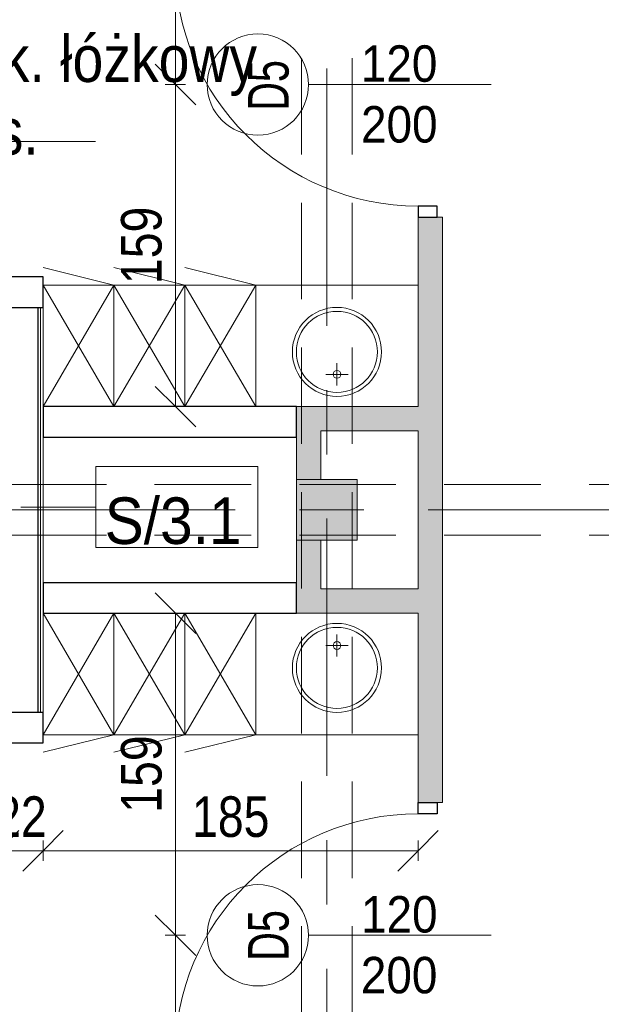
# Model space of a CAD drawing. Header units: centimetres. Extents: x -1631 to 21770, y -8842 to 3590.
# Tile 10 of 133: x -764 to -477, y 644 to 1130. Entities that reach past the tile are written whole.
import ezdxf

# ---------------------------------------------------------------- set-up
doc = ezdxf.new("R2010")
doc.units = ezdxf.units.CM
for name, pattern in [('Dash', [60, 30, -30]), ('Oś', [222.25, 127, -31.75, 31.75, -31.75]), ('Ukryte', [71.438, 47.625, -23.813])]:
    doc.linetypes.add(name, pattern=pattern)
for name, color, linetype, lineweight in [('A-ANNO-DIMS', 211, 'Continuous', 13), ('A-ANNO-DIMS-100', 211, 'Continuous', 13), ('A-ANNO-NOTE', 131, 'Continuous', 9), ('A-AREA-IDEN', 2, 'Continuous', 13), ('A-DETL', 90, 'Continuous', 9), ('A-DETL-GENF', 92, 'Continuous', 9), ('A-DETL-HDLN', 90, 'Ukryte', 9), ('A-DETL-MEDM', 33, 'Continuous', 13), ('A-DOOR', 31, 'Continuous', 13), ('A-WALL', 113, 'Continuous', 13), ('A-WALL-FNSH', 113, 'Continuous', 13), ('A-WALL-IDEN', 211, 'Continuous', 13), ('A-WALL-PATT', 111, 'Continuous', 13), ('I-FURN', 30, 'Continuous', 9), ('P-SANR-FIXT', 6, 'Continuous', 9), ('S-COLS', 52, 'Continuous', 13), ('S-GRID', 1, 'Continuous', 13)]:
    doc.layers.add(name, color=color, linetype=linetype, lineweight=lineweight)
doc.styles.add('Arial', font='arial.ttf', dxfattribs={"width": 0.9, "height": 18})
doc.styles.add('Arial Narrow_5', font='ARIALN.TTF', dxfattribs={"height": 20})
doc.styles.add('Arial_1', font='arial.ttf', dxfattribs={"width": 0.7, "height": 20})
doc.styles.add('Arial_11', font='arial.ttf', dxfattribs={"width": 0.85, "height": 23})
doc.styles.add('Arial_12', font='arial.ttf', dxfattribs={"width": 0.9, "height": 23})
doc.dimstyles.new('Diagonal_1_100__0__wewnętrzne', dxfattribs={"dimscale": 30.48, "dimtxt": 20.468619, "dimasz": 0.656168, "dimexe": 0.164042, "dimexo": 0.0625, "dimgap": 0.032808, "dimtad": 1, "dimdec": 0, "dimdsep": 46, "dimtxsty": 'Arial Narrow_5', "dimblk1": 'OBLIQUE', "dimblk2": 'OBLIQUE', "dimsah": 1, "dimcen": 0.09, "dimazin": 0, "dimtfac": 1, "dimtdec": 4, "dimtix": 1, "dimtmove": 0, "dimatfit": 3, "dimfxl": 0, "dimtvp": 1, "dimtolj": 1, "dimtzin": 0, "dimarcsym": 0})

# ---------------------------------------------------------------- blocks, each defined once
blk = doc.blocks.new('M_Concrete-Square-Column - 300 x 300mm-1795930-6_piętro IV __13_80 m_ - stan projektowany')
at = {"layer": 'S-COLS', "lineweight": 9}
blk.add_hatch(color=254, dxfattribs=at).paths.add_polyline_path([(15, -15), (15, 15), (-15, 15), (-15, -15)], flags=0)
for p, q in [((15, 15), (-15, 15)), ((-15, 15), (-15, -15)), ((15, -15), (15, 15)), ((-15, -15), (15, -15))]:
    blk.add_line(p, q, dxfattribs=at)
blk = doc.blocks.new('Blat - Blat-V3-6_piętro IV __13_80 m_ - stan projektowany')
at = {"layer": 'I-FURN'}
for p, q in [((0, 60), (0, 0)), ((80, 60), (0, 60))]:
    blk.add_line(p, q, dxfattribs=at)
blk = doc.blocks.new('Blat - Blat-1345692-6_piętro IV __13_80 m_ - stan projektowany')
at = {"layer": 'I-FURN'}
for p, q in [((0, -60), (0, 0)), ((80, -60), (0, -60))]:
    blk.add_line(p, q, dxfattribs=at)
blk = doc.blocks.new('umywalka okrągła d _44cm stal nierdzewna - Type 1-2178342-6_piętro IV __13_80 m_ - stan projektowany')
at = {"layer": 'P-SANR-FIXT'}
for p, q in [((12.5, 16.43), (12.5, 27.43)), ((7, 21.93), (18, 21.93))]:
    blk.add_line(p, q, dxfattribs=at)
for centre, radius in [((12.5, 33), 22), ((12.5, 33), 20), ((12.5, 21.93), 1.9)]:
    blk.add_circle(centre, radius, dxfattribs=at)
blk = doc.blocks.new('umywalka okrągła d _44cm stal nierdzewna - Type 1-2356172-6_piętro IV __13_80 m_ - stan projektowany')
at = {"layer": 'P-SANR-FIXT'}
for p, q in [((12.5, -16.43), (12.5, -27.43)), ((7, -21.93), (18, -21.93))]:
    blk.add_line(p, q, dxfattribs=at)
for centre, radius in [((12.5, -33), 22), ((12.5, -33), 20), ((12.5, -21.93), 1.9)]:
    blk.add_circle(centre, radius, dxfattribs=at)
blk = doc.blocks.new('szafki szatniowe - szafki bez siedziska-1388164-6_piętro IV __13_80 m_ - stan projektowany')
at = {"layer": 'I-FURN'}
for p, q in [((17.5, -60), (-17.5, 0)), ((-17.5, 0), (-17.5, -60)), ((52.5, -60), (17.5, 0)), ((17.5, -60), (17.5, 0)), ((87.5, -60), (52.5, 0)), ((17.5, 0), (-17.5, -60)), ((52.5, 0), (17.5, -60)), ((17.5, 0), (17.5, -60)), ((87.5, 0), (52.5, -60)), ((52.5, 0), (52.5, -60)), ((52.5, -60), (52.5, 0)), ((-17.5, -60), (17.5, -68.63)), ((-17.5, -60), (17.5, -60)), ((17.5, -60), (52.5, -68.63)), ((17.5, -60), (52.5, -60)), ((52.5, -60), (87.5, -68.63)), ((52.5, -60), (87.5, -60))]:
    blk.add_line(p, q, dxfattribs=at)
blk = doc.blocks.new('szafki szatniowe - szafki bez siedziska-1388242-6_piętro IV __13_80 m_ - stan projektowany')
at = {"layer": 'I-FURN'}
for p, q in [((-17.5, 60), (17.5, 68.63)), ((17.5, 60), (52.5, 68.63)), ((52.5, 60), (87.5, 68.63)), ((17.5, 0), (-17.5, 60)), ((17.5, 60), (-17.5, 0)), ((-17.5, 60), (17.5, 60)), ((-17.5, 0), (-17.5, 60)), ((52.5, 0), (17.5, 60)), ((52.5, 60), (17.5, 0)), ((17.5, 60), (52.5, 60)), ((17.5, 0), (17.5, 60)), ((17.5, 60), (17.5, 0)), ((87.5, 0), (52.5, 60)), ((87.5, 60), (52.5, 0)), ((52.5, 60), (87.5, 60)), ((52.5, 0), (52.5, 60)), ((52.5, 60), (52.5, 0))]:
    blk.add_line(p, q, dxfattribs=at)
blk = doc.blocks.new('DRZWI 1S - automatyczna etykieta - Drzwi 120-2381491-6_piętro IV __13_80 m_ - stan projektowany')
at = {"layer": 'A-DETL-GENF'}
for p, q in [((-65.5, 6), (-65.5, -3.5)), ((-60, 6), (-65.5, 6)), ((-60, -3.5), (-60, 6)), ((65.5, 6), (60, 6)), ((60, 6), (60, -3.5)), ((65.5, -3.5), (65.5, 6)), ((-65.5, -3.5), (-60, -3.5)), ((60, -3.5), (65.5, -3.5))]:
    blk.add_line(p, q, dxfattribs=at)
at = {"layer": 'A-DETL-MEDM', "lineweight": 25}
for p, q in [((-60, 6), (-65.5, 6)), ((-65.5, 6), (-65.5, -3.5)), ((-60, -3.5), (-60, 6)), ((60, -3.5), (60, 6)), ((60, 6), (65.5, 6)), ((65.5, 6), (65.5, -3.5)), ((-65.5, -3.5), (-60, -3.5)), ((65.5, -3.5), (60, -3.5))]:
    blk.add_line(p, q, dxfattribs=at)
at = {"layer": 'A-DOOR'}
blk.add_line((60, 6), (60, 126), dxfattribs=at)
blk.add_arc((60, 6), 120, 90, 180, dxfattribs=at)
blk = doc.blocks.new('DRZWI 1S - automatyczna etykieta - Drzwi 120-2386914-6_piętro IV __13_80 m_ - stan projektowany')
at = {"layer": 'A-DETL-GENF'}
for p, q in [((-65.5, 3.5), (-60, 3.5)), ((-65.5, -6), (-65.5, 3.5)), ((-60, 3.5), (-60, -6)), ((60, 3.5), (65.5, 3.5)), ((60, -6), (60, 3.5)), ((65.5, 3.5), (65.5, -6)), ((-60, -6), (-65.5, -6)), ((65.5, -6), (60, -6))]:
    blk.add_line(p, q, dxfattribs=at)
at = {"layer": 'A-DETL-MEDM', "lineweight": 25}
for p, q in [((-65.5, -6), (-65.5, 3.5)), ((-65.5, 3.5), (-60, 3.5)), ((-60, 3.5), (-60, -6)), ((60, 3.5), (60, -6)), ((65.5, 3.5), (60, 3.5)), ((65.5, -6), (65.5, 3.5)), ((-60, -6), (-65.5, -6)), ((60, -6), (65.5, -6))]:
    blk.add_line(p, q, dxfattribs=at)
at = {"layer": 'A-DOOR'}
blk.add_line((60, -6), (60, -126), dxfattribs=at)
blk.add_arc((60, -6), 120, 180, 270, dxfattribs=at)
blk = doc.blocks.new('DIMBLOCK28-6_piętro IV __13_80 m_ - stan projektowany')
at = {"layer": 'A-ANNO-DIMS-100', "transparency": 16777216}
for p, q in [((-687.3, 1098.33), (-697.3, 1108.33)), ((-692.3, 1098.33), (-682.3, 1098.33)), ((-687.3, 1098.33), (-692.3, 1098.33)), ((-687.3, 939.33), (-687.3, 1098.33)), ((-687.3, 1098.33), (-677.3, 1088.33)), ((-687.3, 939.33), (-697.3, 949.33)), ((-692.3, 939.33), (-682.3, 939.33)), ((-687.3, 939.33), (-692.3, 939.33)), ((-687.3, 939.33), (-677.3, 929.33))]:
    blk.add_line(p, q, dxfattribs=at)
at = {"layer": 'A-ANNO-DIMS-100', "color": 0, "transparency": 16777216, "insert": (-714.15, 999.82), "char_height": 20, "width": 45.6158, "attachment_point": 1, "rotation": 90, "line_spacing_factor": 0.974696, "style": 'Arial Narrow_5'}
blk.add_mtext('159', dxfattribs=at)
blk = doc.blocks.new('_Oblique')
at = {"color": 0, "linetype": 'ByBlock', "lineweight": -2}
blk.add_line((-0.5, -0.5), (0.5, 0.5), dxfattribs=at)
blk = doc.blocks.new('DIMBLOCK29-6_piętro IV __13_80 m_ - stan projektowany')
at = {"layer": 'A-ANNO-DIMS-100', "transparency": 16777216}
for p, q in [((-687.3, 1358.33), (-697.3, 1368.33)), ((-692.3, 1358.33), (-682.3, 1358.33)), ((-687.3, 1358.33), (-692.3, 1358.33)), ((-687.3, 1098.33), (-687.3, 1358.33)), ((-687.3, 1358.33), (-677.3, 1348.33)), ((-687.3, 1098.33), (-697.3, 1108.33)), ((-692.3, 1098.33), (-682.3, 1098.33)), ((-687.3, 1098.33), (-692.3, 1098.33)), ((-687.3, 1098.33), (-677.3, 1088.33))]:
    blk.add_line(p, q, dxfattribs=at)
at = {"layer": 'A-ANNO-DIMS-100', "color": 0, "transparency": 16777216, "insert": (-714.15, 1209.32), "char_height": 20, "width": 45.6158, "attachment_point": 1, "rotation": 90, "line_spacing_factor": 0.974696, "style": 'Arial Narrow_5'}
blk.add_mtext('260', dxfattribs=at)
blk = doc.blocks.new('DIMBLOCK30-6_piętro IV __13_80 m_ - stan projektowany')
at = {"layer": 'A-ANNO-DIMS-100', "transparency": 16777216}
for p, q in [((-687.3, 678.33), (-697.3, 688.33)), ((-692.3, 678.33), (-682.3, 678.33)), ((-687.3, 678.33), (-692.3, 678.33)), ((-687.3, 418.33), (-687.3, 678.33)), ((-687.3, 678.33), (-677.3, 668.33)), ((-687.3, 418.33), (-697.3, 428.33)), ((-692.3, 418.33), (-682.3, 418.33)), ((-687.3, 418.33), (-692.3, 418.33)), ((-687.3, 418.33), (-677.3, 408.33))]:
    blk.add_line(p, q, dxfattribs=at)
at = {"layer": 'A-ANNO-DIMS-100', "color": 0, "transparency": 16777216, "insert": (-714.15, 529.32), "char_height": 20, "width": 45.6158, "attachment_point": 1, "rotation": 90, "line_spacing_factor": 0.974696, "style": 'Arial Narrow_5'}
blk.add_mtext('260', dxfattribs=at)
blk = doc.blocks.new('DIMBLOCK31-6_piętro IV __13_80 m_ - stan projektowany')
at = {"layer": 'A-ANNO-DIMS-100', "transparency": 16777216}
for p, q in [((-687.3, 837.33), (-697.3, 847.33)), ((-692.3, 837.33), (-682.3, 837.33)), ((-687.3, 837.33), (-692.3, 837.33)), ((-687.3, 678.33), (-687.3, 837.33)), ((-687.3, 837.33), (-677.3, 827.33)), ((-687.3, 678.33), (-697.3, 688.33)), ((-692.3, 678.33), (-682.3, 678.33)), ((-687.3, 678.33), (-692.3, 678.33)), ((-687.3, 678.33), (-677.3, 668.33))]:
    blk.add_line(p, q, dxfattribs=at)
at = {"layer": 'A-ANNO-DIMS-100', "color": 0, "transparency": 16777216, "insert": (-714.15, 738.82), "char_height": 20, "width": 45.6158, "attachment_point": 1, "rotation": 90, "line_spacing_factor": 0.974696, "style": 'Arial Narrow_5'}
blk.add_mtext('159', dxfattribs=at)
blk = doc.blocks.new('DIMBLOCK40-6_piętro IV __13_80 m_ - stan projektowany')
at = {"layer": 'A-ANNO-DIMS-100', "transparency": 16777216}
for p, q in [((-774.62, 720.07), (-764.62, 730.07)), ((-752.62, 720.07), (-742.62, 730.07)), ((-774.62, 725.07), (-774.62, 715.07)), ((-774.62, 720.07), (-774.62, 725.07)), ((-752.62, 725.07), (-752.62, 715.07)), ((-752.62, 720.07), (-752.62, 725.07)), ((-774.62, 720.07), (-784.62, 710.07)), ((-774.62, 720.07), (-752.62, 720.07)), ((-752.62, 720.07), (-762.62, 710.07))]:
    blk.add_line(p, q, dxfattribs=at)
at = {"layer": 'A-ANNO-DIMS-100', "color": 0, "transparency": 16777216, "insert": (-776.29, 746.92), "char_height": 20, "width": 30.4105, "attachment_point": 1, "line_spacing_factor": 0.974696, "style": 'Arial Narrow_5'}
blk.add_mtext('22', dxfattribs=at)
blk = doc.blocks.new('DIMBLOCK41-6_piętro IV __13_80 m_ - stan projektowany')
at = {"layer": 'A-ANNO-DIMS-100', "transparency": 16777216}
for p, q in [((-752.62, 720.07), (-742.62, 730.07)), ((-567.62, 720.07), (-557.62, 730.07)), ((-752.62, 725.07), (-752.62, 715.07)), ((-752.62, 720.07), (-752.62, 725.07)), ((-567.62, 725.07), (-567.62, 715.07)), ((-567.62, 720.07), (-567.62, 725.07)), ((-752.62, 720.07), (-762.62, 710.07)), ((-752.62, 720.07), (-567.62, 720.07)), ((-567.62, 720.07), (-577.62, 710.07))]:
    blk.add_line(p, q, dxfattribs=at)
at = {"layer": 'A-ANNO-DIMS-100', "color": 0, "transparency": 16777216, "insert": (-679.13, 746.92), "char_height": 20, "width": 45.6158, "attachment_point": 1, "line_spacing_factor": 0.974696, "style": 'Arial Narrow_5'}
blk.add_mtext('185', dxfattribs=at)
blk = doc.blocks.new('METKA_POMIESZCZENIA2 - Rozbudowana - bez ramki-2396678-6_piętro IV __13_80 m_ - stan projektowany')
at = {"layer": 'A-AREA-IDEN'}
for p, q in [((0, 0.425), (0, 0)), ((0.0976, 0), (-0.8, 0)), ((-0.8, 0), (0.9, 0)), ((0, 0), (0, -0.425))]:
    blk.add_line(p, q, dxfattribs=at)
blk = doc.blocks.new('ET sciana_AT7 - 10mm-2270614-6_piętro IV __13_80 m_ - stan projektowany')
at = {"layer": 'A-WALL-IDEN'}
for p, q in [((-0.4, 0.196875), (0.4, 0.196875)), ((-0.4, -0.203125), (-0.4, 0.196875)), ((0.4, 0.196875), (0.4, -0.203125)), ((-0.4, -0.203125), (0.4, -0.203125))]:
    blk.add_line(p, q, dxfattribs=at)

msp = doc.modelspace()

# ---------------------------------------------------------------- hatches: boundary and pattern name
at = {"layer": 'A-WALL-PATT'}
h = msp.add_hatch(color=9, dxfattribs=at)
h.paths.add_polyline_path([(-567.62, 132.33), (-555.62, 132.33), (-555.62, 152.33), (-567.62, 152.33)], flags=0)
h.paths.add_polyline_path([(-558.12, 283.83), (-555.62, 283.83), (-555.62, 612.83), (-567.62, 612.83), (-567.62, 283.83)], flags=0)
h.paths.add_polyline_path([(-555.62, 743.83), (-555.62, 1032.83), (-567.62, 1032.83), (-567.62, 743.83), (-558.12, 743.83)], flags=0)
h.paths.add_polyline_path([(-555.62, 1163.83), (-555.62, 1383.33), (-567.62, 1383.33), (-567.62, 1163.83), (-558.12, 1163.83)], flags=0)
for points in [[(-567.62, 927.33), (-567.62, 939.33), (-627.62, 939.33), (-627.62, 927.33), (-615.62, 927.33)], [(-567.62, 837.33), (-567.62, 849.33), (-615.62, 849.33), (-615.62, 837.33)]]:
    msp.add_hatch(color=9, dxfattribs=at).paths.add_polyline_path(points, flags=0)
h = msp.add_hatch(color=9, dxfattribs=at)
h.paths.add_polyline_path([(-615.62, 837.33), (-615.62, 873.33), (-627.62, 873.33), (-627.62, 837.33)], flags=0)
h.paths.add_polyline_path([(-627.62, 903.33), (-615.62, 903.33), (-615.62, 927.33), (-627.62, 927.33)], flags=0)

# ---------------------------------------------------------------- linework, layer by layer
at = {"layer": 'A-ANNO-NOTE', "lineweight": 13}
for p, q in [((-531.62, 1098.33), (-621.62, 1098.33)), ((-531.62, 1098.33), (-621.62, 1098.33)), ((-531.62, 678.33), (-621.62, 678.33)), ((-531.62, 678.33), (-621.62, 678.33))]:
    msp.add_line(p, q, dxfattribs=at)
for centre in [(-646.62, 1098.33), (-646.62, 678.33)]:
    msp.add_circle(centre, 25, dxfattribs=at)
at = {"layer": 'A-DETL', "linetype": 'Dash', "lineweight": 25}
for points, knots in [([(-561.62, 233.02), (-511.61, 233.02), (-497.78, 233.02), (-439.12, 233.02), (-439.12, 251.36), (-439.12, 296.62), (-439.12, 1289.33), (-439.12, 1326.28), (-439.12, 1329.11), (-439.12, 1432.79), (-439.12, 1435.62), (-439.12, 1472.57), (-476.08, 1472.57), (-478.91, 1472.57), (-555.62, 1472.57)], [0, 0, 0, 0, 1.339676, 2.332925, 3.669947, 15.221807, 26.977257, 38.268666, 39.837617, 41.033347, 42.602298, 43.441538, 44.280778, 45.554838, 45.554838, 45.554838, 45.554838]), ([(-555.62, 1472.57), (-478.91, 1472.57), (-450.62, 1472.57), (-439.12, 1472.57), (-439.12, 1461.07), (-439.12, 1432.79), (-439.12, 1329.11), (-439.12, 1326.28), (-439.12, 1289.33), (-402.17, 1289.33), (-399.34, 1289.33), (54.38, 1289.33), (347.2, 1289.33), (391.67, 1289.33), (413.88, 1267.11), (413.88, 1211.15), (413.88, 1019.9)], [0, 0, 0, 0, 1.274059, 1.834911, 2.395763, 3.964714, 5.438832, 7.007784, 7.847024, 8.686264, 14.083246, 22.278473, 30.929004, 34.961158, 36.402966, 39.45005, 39.45005, 39.45005, 39.45005])]:
    msp.add_open_spline(points, degree=3, knots=knots, dxfattribs=at)
at = {"layer": 'A-DETL-HDLN'}
for p, q in [((-625.12, 420.83), (-625.12, 2793.33)), ((-600.12, 420.83), (-600.12, 2793.33)), ((-1197.62, 900.83), (1172.38, 900.83)), ((-1197.62, 875.83), (1172.38, 875.83))]:
    msp.add_line(p, q, dxfattribs=at)
at = {"layer": 'A-WALL', "lineweight": 9}
for p, q in [((-567.62, 1032.83), (-567.62, 939.33)), ((-555.62, 1032.83), (-558.12, 1032.83)), ((-555.62, 743.83), (-555.62, 1032.83)), ((-567.62, 939.33), (-627.62, 939.33)), ((-627.62, 924.33), (-627.62, 903.33)), ((-615.62, 927.33), (-567.62, 927.33)), ((-615.62, 903.33), (-615.62, 927.33)), ((-567.62, 927.33), (-567.62, 849.33)), ((-627.62, 873.33), (-627.62, 852.33)), ((-615.62, 849.33), (-615.62, 873.33)), ((-567.62, 849.33), (-615.62, 849.33)), ((-627.62, 837.33), (-567.62, 837.33)), ((-567.62, 837.33), (-567.62, 743.83)), ((-558.12, 743.83), (-555.62, 743.83))]:
    msp.add_line(p, q, dxfattribs=at)
at = {"layer": 'A-WALL', "color": 7, "lineweight": 25}
for p, q in [((-752.62, 1003.33), (-882.13, 1003.33)), ((-752.62, 988.33), (-752.62, 1003.33)), ((-882.13, 988.33), (-752.62, 988.33)), ((-755.12, 988.33), (-755.12, 788.33)), ((-627.62, 939.33), (-752.62, 939.33)), ((-752.62, 939.33), (-752.62, 924.33)), ((-627.62, 924.33), (-627.62, 939.33)), ((-752.62, 924.33), (-627.62, 924.33)), ((-627.62, 852.33), (-752.62, 852.33)), ((-752.62, 852.33), (-752.62, 837.33)), ((-627.62, 837.33), (-627.62, 852.33)), ((-752.62, 837.33), (-627.62, 837.33)), ((-752.62, 788.33), (-925.12, 788.33)), ((-752.62, 773.33), (-752.62, 788.33)), ((-925.12, 773.33), (-752.62, 773.33))]:
    msp.add_line(p, q, dxfattribs=at)
at = {"layer": 'A-WALL'}
msp.add_line((-753.87, 988.33), (-753.87, 788.33), dxfattribs=at)
at = {"layer": 'A-WALL-FNSH', "color": 250, "lineweight": 9}
msp.add_line((-752.62, 788.33), (-752.62, 988.33), dxfattribs=at)
at = {"layer": 'A-WALL-IDEN'}
msp.add_line((-763.62, 889.69), (-726.64, 889.69), dxfattribs=at)
at = {"layer": 'S-GRID', "linetype": 'Oś'}
for p, q in [((-612.62, 2884.27), (-612.62, 27.13)), ((1342.46, 888.33), (-1368.76, 888.33))]:
    msp.add_line(p, q, dxfattribs=at)

# ---------------------------------------------------------------- block references
at = {"layer": 'A-AREA-IDEN', "xscale": 99.99999999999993, "yscale": 99.99999999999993, "zscale": 99.99999999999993}
msp.add_blockref('METKA_POMIESZCZENIA2 - Rozbudowana - bez ramki-2396678-6_piętro IV __13_80 m_ - stan projektowany', (-816.8, 1070.13), dxfattribs=at)
at = {"layer": 'A-DOOR'}
for name, p, rotation in [('DRZWI 1S - automatyczna etykieta - Drzwi 120-2381491-6_piętro IV __13_80 m_ - stan projektowany', (-561.62, 1098.33), 89.9999999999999), ('DRZWI 1S - automatyczna etykieta - Drzwi 120-2386914-6_piętro IV __13_80 m_ - stan projektowany', (-561.62, 678.33), 269.9999999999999)]:
    msp.add_blockref(name, p, dxfattribs=dict(at, rotation=rotation))
at = {"layer": 'A-WALL-IDEN', "xscale": 99.99999999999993, "yscale": 99.99999999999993, "zscale": 99.99999999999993}
msp.add_blockref('ET sciana_AT7 - 10mm-2270614-6_piętro IV __13_80 m_ - stan projektowany', (-686.64, 890.01), dxfattribs=at)
at = {"layer": 'I-FURN', "rotation": 180}
for name, p in [('szafki szatniowe - szafki bez siedziska-1388164-6_piętro IV __13_80 m_ - stan projektowany', (-665.12, 939.33)), ('szafki szatniowe - szafki bez siedziska-1388242-6_piętro IV __13_80 m_ - stan projektowany', (-665.12, 837.33))]:
    msp.add_blockref(name, p, dxfattribs=at)
at = {"layer": 'I-FURN'}
for name, p in [('Blat - Blat-V3-6_piętro IV __13_80 m_ - stan projektowany', (-647.62, 939.33)), ('Blat - Blat-1345692-6_piętro IV __13_80 m_ - stan projektowany', (-647.62, 837.33))]:
    msp.add_blockref(name, p, dxfattribs=at)
at = {"layer": 'P-SANR-FIXT'}
for name, p in [('umywalka okrągła d _44cm stal nierdzewna - Type 1-2178342-6_piętro IV __13_80 m_ - stan projektowany', (-620.12, 933.33)), ('umywalka okrągła d _44cm stal nierdzewna - Type 1-2356172-6_piętro IV __13_80 m_ - stan projektowany', (-620.12, 843.33))]:
    msp.add_blockref(name, p, dxfattribs=at)
at = {"layer": 'S-COLS', "lineweight": 9}
msp.add_blockref('M_Concrete-Square-Column - 300 x 300mm-1795930-6_piętro IV __13_80 m_ - stan projektowany', (-612.62, 888.33), dxfattribs=at)

# ---------------------------------------------------------------- texts
at = {"layer": 'A-ANNO-NOTE', "lineweight": 211, "char_height": 20, "width": 25.97, "attachment_point": 5, "rotation": 90, "line_spacing_factor": 0.936439, "style": 'Arial_1'}
for insert in [(-641.33, 1097.9), (-641.33, 678.26)]:
    msp.add_mtext('\\pt88.9,177.8,266.7,355.6,444.5,533.4,622.3,711.2,800.1,889,977.9,1066.8,1155.7,1244.6,1333.5,1422.4,1511.3,1600.2,1689.1,1778,1866.9,1955.8,2044.7,2133.6,2222.5,2311.4,2400.3,2489.2,2578.1,2667,2755.9,2844.8;D5', dxfattribs=dict(at, insert=insert))
at = {"layer": 'A-ANNO-NOTE', "lineweight": 211, "char_height": 18, "width": 38.07, "attachment_point": 5, "line_spacing_factor": 0.936439, "style": 'Arial'}
for s, insert in [('\\pt114.3,228.6,342.9,457.2,571.5,685.8,800.1,914.4,1028.7,1143,1257.3,1371.6,1485.9,1600.2,1714.5,1828.8,1943.1,2057.4,2171.7,2286,2400.3,2514.6,2628.9,2743.2,2857.5,2971.8,3086.1,3200.4,3314.7,3429,3543.3,3657.6;120', (-576.95, 1108.56)), ('\\pt114.3,228.6,342.9,457.2,571.5,685.8,800.1,914.4,1028.7,1143,1257.3,1371.6,1485.9,1600.2,1714.5,1828.8,1943.1,2057.4,2171.7,2286,2400.3,2514.6,2628.9,2743.2,2857.5,2971.8,3086.1,3200.4,3314.7,3429,3543.3,3657.6;200', (-576.86, 1078.56)), ('\\pt114.3,228.6,342.9,457.2,571.5,685.8,800.1,914.4,1028.7,1143,1257.3,1371.6,1485.9,1600.2,1714.5,1828.8,1943.1,2057.4,2171.7,2286,2400.3,2514.6,2628.9,2743.2,2857.5,2971.8,3086.1,3200.4,3314.7,3429,3543.3,3657.6;200', (-576.86, 1078.56)), ('\\pt114.3,228.6,342.9,457.2,571.5,685.8,800.1,914.4,1028.7,1143,1257.3,1371.6,1485.9,1600.2,1714.5,1828.8,1943.1,2057.4,2171.7,2286,2400.3,2514.6,2628.9,2743.2,2857.5,2971.8,3086.1,3200.4,3314.7,3429,3543.3,3657.6;120', (-576.86, 688.56)), ('\\pt114.3,228.6,342.9,457.2,571.5,685.8,800.1,914.4,1028.7,1143,1257.3,1371.6,1485.9,1600.2,1714.5,1828.8,1943.1,2057.4,2171.7,2286,2400.3,2514.6,2628.9,2743.2,2857.5,2971.8,3086.1,3200.4,3314.7,3429,3543.3,3657.6;200', (-576.95, 658.56))]:
    msp.add_mtext(s, dxfattribs=dict(at, insert=insert))
at = {"layer": 'A-AREA-IDEN', "insert": (-806.37, 1063.35), "char_height": 23, "width": 156.91, "attachment_point": 7, "line_spacing_factor": 0.936439, "style": 'Arial_11'}
msp.add_mtext('\\pt84.99995,169.9999,255.00008,340.00003,424.99998,509.99993,595.00011,680.00006,765.00001,849.99996,934.99991,1020.00009,1105.00004,1189.99999,1274.99994,1359.99989,1445.00007,1530.00002,1614.99997,1699.99992,1785.0001,1870.00005,1955,2039.99995,2124.9999,2210.00008,2295.00003,2379.99998,2464.99993,2550.00011,2635.00006,2720.00001;Pok. łóżkowy\\P3os.', dxfattribs=at)
at = {"layer": 'A-WALL-IDEN', "insert": (-688.46, 882.85), "char_height": 23, "width": 67.32, "attachment_point": 5, "line_spacing_factor": 0.936439, "style": 'Arial_12'}
msp.add_mtext('\\pt114.30011,228.59999,342.9001,457.19998,571.50009,685.79997,800.10008,914.39996,1028.70007,1142.99995,1257.30006,1371.59994,1485.90005,1600.19993,1714.50004,1828.79992,1943.10003,2057.39991,2171.70002,2285.9999,2400.30001,2514.59989,2628.9,2743.20011,2857.49999,2971.8001,3086.09998,3200.40009,3314.69997,3429.00008,3543.29996,3657.60007;S/3.1', dxfattribs=at)

# ---------------------------------------------------------------- dimensions: what is measured, and where the dimension line sits
at = {"layer": 'A-ANNO-DIMS'}
for base, p1, p2, angle, override, picture, middle in [((-687.3, 1358.33), (-692.3, 1098.33), (-692.3, 1358.33), 90, {"dimpost": '<>', "dimfxl": 260}, 'DIMBLOCK29-6_piętro IV __13_80 m_ - stan projektowany', (-698.51, 1228.33)), ((-687.3, 1098.33), (-692.3, 939.33), (-692.3, 1098.33), 90, {"dimpost": '<>', "dimfxl": 159}, 'DIMBLOCK28-6_piętro IV __13_80 m_ - stan projektowany', (-698.51, 1018.83)), ((-687.3, 837.33), (-692.3, 678.33), (-692.3, 837.33), 90, {"dimpost": '<>', "dimfxl": 159}, 'DIMBLOCK31-6_piętro IV __13_80 m_ - stan projektowany', (-698.51, 757.83)), ((-752.62, 720.07), (-774.62, 725.07), (-752.62, 725.07), 0, {"dimpost": '<>', "dimfxl": 22}, 'DIMBLOCK40-6_piętro IV __13_80 m_ - stan projektowany', (-763.62, 731.11)), ((-567.62, 720.07), (-752.62, 725.07), (-567.62, 725.07), 0, {"dimpost": '<>', "dimfxl": 185}, 'DIMBLOCK41-6_piętro IV __13_80 m_ - stan projektowany', (-660.12, 731.28)), ((-687.3, 678.33), (-692.3, 418.33), (-692.3, 678.33), 90, {"dimpost": '<>', "dimfxl": 260}, 'DIMBLOCK30-6_piętro IV __13_80 m_ - stan projektowany', (-698.51, 548.33))]:
    dim = msp.add_linear_dim(base=base, p1=p1, p2=p2, angle=angle, dimstyle='Diagonal_1_100__0__wewnętrzne', override=override, dxfattribs=at)
    dim.commit()
    dim.dimension.update_dxf_attribs({"geometry": picture, "text_midpoint": middle})

doc.saveas('drawing.dxf')
